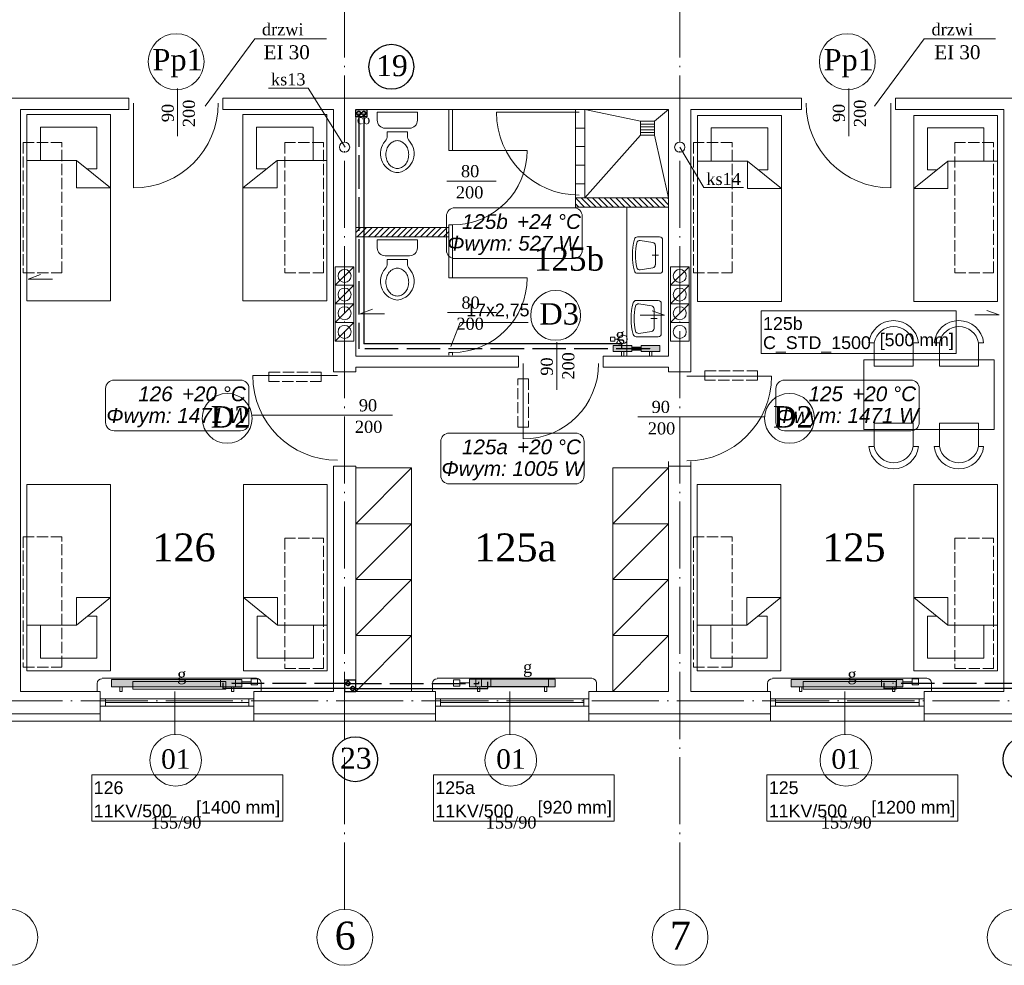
# Model space of a CAD drawing. Extents: x 30119 to 43932, y 4093 to 9351.
# Tile 4 of 12: x 35115 to 36173, y 4170 to 5185. Entities that reach past the tile are written whole.
import ezdxf
from ezdxf.enums import TextEntityAlignment as Align
from ezdxf.lldxf.tags import DXFTag

# ---------------------------------------------------------------- set-up
doc = ezdxf.new("R2010")
doc.units = 0
doc.header["$MEASUREMENT"] = 0
doc.linetypes.add('ACAD_ISO02W100', pattern=[15, 12, -3])
doc.linetypes.add('ACAD_ISO04W100', pattern=[30.5, 24, -3, 0.5, -3])
doc.layers.get('0').update_dxf_attribs({"color": 8, "linetype": 'CONTINUOUS', "lineweight": 9})
doc.layers.add('#co', color=8, linetype='ACAD_ISO04W100')
for name, color, linetype, lineweight in [('#SZACHT', 4, 'CONTINUOUS', 30), ('#woda opis', 7, 'CONTINUOUS', 35), ('CIENKIE', 8, 'CONTINUOUS', 9), ('IS_Armatura_podłączeniowa_grz._dolnozas.', 7, 'SOLID', 18), ('IS_Armatura_Therm', 7, 'SOLID', 18), ('IS_Grzejniki_Plan_rzut', 7, 'SOLID', 18), ('IS_podkład', 8, 'CONTINUOUS', 9), ('IS_powrot', 5, 'ACAD_ISO02W100', 25), ('IS_Text_Konstrukcji', 7, 'CONTINUOUS', 18), ('IS_Text_Odbiornikow_Therm', 7, 'CONTINUOUS', 18), ('IS_zasilanie', 1, 'SOLID', 25), ('NAPIS', 8, 'CONTINUOUS', 9), ('OSIE', 8, 'ACAD_ISO04W100', 9), ('PRZERYW', 8, 'ACAD_ISO02W100', 9), ('SCIANY', 8, 'CONTINUOUS', 9), ('urzadzenia', 8, 'CONTINUOUS', 9), ('URZĄDZENIA', 8, 'CONTINUOUS', 9)]:
    doc.layers.add(name, color=color, linetype=linetype, lineweight=lineweight)
doc.styles.add('NEWROMAN', font='times.ttf')
doc.styles.get("Standard").update_dxf_attribs({"font": 'arial.ttf'})
tags = doc.linetypes.add('SOLID', pattern=[10, 10, 0]).pattern_tags.tags
tags[6:7] = [DXFTag(74, 4), DXFTag(75, 0), DXFTag(340, '0'), DXFTag(46, 0.0), DXFTag(50, 0.0), DXFTag(44, 0.0), DXFTag(45, 0.0)]
tags[4:5] = [DXFTag(74, 4), DXFTag(75, 0), DXFTag(340, '0'), DXFTag(46, 0.0), DXFTag(50, 0.0), DXFTag(44, 0.0), DXFTag(45, 0.0)]

# ---------------------------------------------------------------- blocks, each defined once
blk = doc.blocks.new('R056')
for p, q in [((-0.332, 0.998), (0.335, 0.998)), ((-0.332, 0.865), (-0.332, 0.998)), ((0.335, 0.998), (0.335, 0.865)), ((0.201, 0.732), (-0.199, 0.732)), ((-0.165, 0.67), (0.001, 0.67)), ((-0.165, 0.67), (-0.165, 0.607)), ((0.168, 0.67), (0.001, 0.67)), ((0.168, 0.67), (0.168, 0.607))]:
    blk.add_line(p, q)
blk.add_lwpolyline([(0.001, 0.067, 0.117514), (0.071, 0.083, 0.104443), (0.135, 0.134, 0.090071), (0.175, 0.207, 0.08201), (0.19, 0.297, 0.08201), (0.175, 0.387, 0.090071), (0.135, 0.459, 0.104443), (0.071, 0.51, 0.117514), (0.001, 0.527, 0.117514), (-0.069, 0.51, 0.104443), (-0.132, 0.459, 0.090071), (-0.172, 0.387, 0.08201), (-0.187, 0.297, 0.08201), (-0.172, 0.207, 0.090071), (-0.132, 0.134, 0.104443), (-0.069, 0.083, 0.117514)], format="xyb", close=True)
for centre, radius, start, end in [((-0.199, 0.865), 0.133, 180, 270), ((0.201, 0.865), 0.133, 270, 0), ((0.038, 0.311), 0.315, 138.639, 258.4219), ((-0.299, 0.607), 0.133, 318.639, 0), ((-0.035, 0.311), 0.315, 281.5781, 41.361), ((0.301, 0.607), 0.133, 180, 221.361), ((0.001, 0.133), 0.133, 258.4219, 281.5781)]:
    blk.add_arc(centre, radius, start, end)
blk = doc.blocks.new('R053')
for p, q in [((0, 0.608), (0, 0)), ((0.917, 0.692), (0.083, 0.692)), ((0.5, 0.575), (0.5, 0.408)), ((1, 0), (1, 0.608)), ((0.095, 0.075), (0.149, 0.421)), ((0.769, 0.492), (0.231, 0.492)), ((0.905, 0.075), (0.851, 0.421))]:
    blk.add_line(p, q)
for centre, radius, start, end in [((0.083, 0.608), 0.0833, 90, 180), ((0.917, 0.608), 0.0833, 0, 90), ((0.231, 0.408), 0.0833, 90, 171.1953), ((0.769, 0.408), 0.0833, 8.8047, 90), ((0.083, 0), 0.0833, 180, 254.047), ((0.177, 0.062), 0.0833, 171.1953, 256.9798), ((0.823, 0.062), 0.0833, 283.0202, 8.8047), ((0.5, 1.458), 1.599, 254.047, 285.953), ((0.5, 1.458), 1.516, 256.9798, 283.0202), ((0.917, 0), 0.0833, 285.953, 0)]:
    blk.add_arc(centre, radius, start, end)
blk = doc.blocks.new('E3')
at = {"layer": 'urzadzenia', "ltscale": 3}
h = blk.add_hatch(dxfattribs=at)
h.set_pattern_fill('ANSI31', color=256, scale=35, style=0)
h.set_pattern_definition([(45, (-25814.2815, -10257.614), (-3.0935922, 3.0935922), [])])
h.paths.add_polyline_path([(487, -979), (487, -969), (387, -969), (387, -979)])
at = {"layer": 'URZĄDZENIA', "ltscale": 3}
h = blk.add_hatch(dxfattribs=at)
h.set_pattern_fill('ANSI31', color=256, scale=35, style=0)
h.set_pattern_definition([(315, (-26095.333, 790.416), (-3.0935922, -3.0935922), [])])
h.paths.add_polyline_path([(623, -947), (623, -937), (723, -937), (723, -947)])
at = {"layer": 'CIENKIE', "color": 8, "ltscale": 3}
for p, q in [((278.4, -766.2), (225.1, -838.6)), ((355.5, -766.2), (278.4, -766.2)), ((997.7, -766.2), (944.3, -838.6)), ((1074, -766.2), (997.7, -766.2)), ((195.5, -870.7), (195.5, -819.5)), ((335.7, -819.1), (293.2, -819.1)), ((375.6, -882.5), (335.7, -819.1)), ((916.5, -870.7), (916.5, -819.5)), ((148.3, -835.3), (148.3, -926.3)), ((961.7, -835.3), (961.7, -926.3)), ((399, -842), (399, -850)), ((399, -850), (387, -850)), ((760.8, -926), (735, -882.6)), ((484.9, -918.9), (537.8, -918.9)), ((803.3, -926), (760.8, -926)), ((365, -1030.9), (385, -1010.9)), ((725, -1030.9), (745, -1010.9)), ((35.1, -1024.2), (48.5, -1019.3)), ((61.1, -1024.2), (35.1, -1024.2)), ((365, -1050.9), (385, -1030.9)), ((725, -1050.9), (745, -1030.9)), ((365, -1070.9), (385, -1050.9)), ((391.6, -1061.7), (405, -1056.7)), ((725, -1070.9), (745, -1050.9)), ((417.7, -1061.7), (391.6, -1061.7)), ((485.4, -1060), (538.3, -1060)), ((692.6, -1063.1), (718.7, -1063.1)), ((718.7, -1063.1), (705.3, -1058.2)), ((1052, -1062.8), (1078.1, -1062.8)), ((1078.1, -1062.8), (1064.7, -1057.9)), ((365, -1090.9), (385, -1070.9)), ((602.8, -1143.1), (602.8, -1091.8)), ((566.8, -1114.9), (566.8, -1195.9)), ((367.3, -1127.8), (276.3, -1127.8)), ((742.7, -1128.4), (833.7, -1128.4)), ((275.4, -1170.4), (426.4, -1170.4)), ((689.8, -1172.1), (826.2, -1172.1)), ((109.3, -1467.4), (109.3, -1458.4)), ((280.5, -1453), (114.5, -1453)), ((285.5, -1467), (285.5, -1458)), ((469.3, -1467.4), (469.3, -1458.4)), ((640.5, -1453), (474.5, -1453)), ((645.5, -1467), (645.5, -1458)), ((829.3, -1467.4), (829.3, -1458.4)), ((1000.5, -1453), (834.5, -1453)), ((1005.5, -1467), (1005.5, -1458)), ((192.5, -1467), (192.5, -1513.3)), ((552.5, -1467), (552.5, -1513.3)), ((912.5, -1467), (912.5, -1513.3)), ((112.5, -1474.9), (277.5, -1474.9)), ((118, -1482.9), (118, -1474.9)), ((118, -1478.9), (272, -1478.9)), ((272, -1482.9), (272, -1474.9)), ((472.5, -1474.9), (637.5, -1474.9)), ((478, -1482.9), (478, -1474.9)), ((478, -1478.9), (632, -1478.9)), ((632, -1482.9), (632, -1474.9)), ((832.5, -1474.9), (997.5, -1474.9)), ((838, -1482.9), (838, -1474.9)), ((838, -1478.9), (992, -1478.9)), ((992, -1482.9), (992, -1474.9)), ((-82.5, -1491), (112.5, -1491)), ((112.5, -1482.9), (277.5, -1482.9)), ((277.5, -1491), (472.5, -1491)), ((472.5, -1482.9), (637.5, -1482.9)), ((637.5, -1491), (832.5, -1491)), ((832.5, -1482.9), (997.5, -1482.9)), ((997.5, -1491), (1192.5, -1491)), ((280, -1499), (110, -1499)), ((640, -1499), (470, -1499)), ((1000, -1499), (830, -1499))]:
    blk.add_line(p, q, dxfattribs=at)
at = {"layer": 'CIENKIE', "ltscale": 3}
for centre, radius in [((194.1, -790.7), 30), ((915, -790.7), 30), ((390.5, -846.2), 2), ((395.3, -846.2), 2), ((375, -882.6), 5.5), ((735, -882.6), 5.5), ((601.7, -1063.2), 26.8), ((248.8, -1173.8), 26.8), ((852.9, -1173.8), 26.8), ((193.5, -1541), 27.7), ((553.5, -1541), 27.7), ((913.5, -1541), 27.7), ((15.3, -1731.2), 30), ((375.3, -1731.2), 30), ((735.3, -1731.2), 30), ((1095.3, -1731.2), 30)]:
    blk.add_circle(centre, radius, dxfattribs=at)
at = {"layer": 'CIENKIE'}
for centre in [(375, -1020.9), (735, -1020.9), (375, -1040.9), (735, -1040.9), (375, -1060.9), (735, -1060.9), (375, -1080.9), (735, -1080.9)]:
    blk.add_circle(centre, 7, dxfattribs=at)
at = {"layer": 'CIENKIE', "ltscale": 3}
for centre, radius, start, end in [((148.3, -835.3), 91, 270, 0), ((961.7, -835.3), 91, 180, 270), ((566.8, -1114.9), 81, 270, 0), ((367.3, -1127.8), 91, 180, 270), ((742.7, -1128.4), 91, 270, 0), ((114.3, -1458.4), 5, 90, 180), ((280.5, -1458), 5, 0, 90), ((474.3, -1458.4), 5, 90, 180), ((640.5, -1458), 5, 0, 90), ((834.3, -1458.4), 5, 90, 180), ((1000.5, -1458), 5, 0, 90)]:
    blk.add_arc(centre, radius, start, end, dxfattribs=at)
at = {"layer": 'OSIE', "ltscale": 3}
for p, q in [((375, -1701.2), (375, 52.5)), ((735, -1701.2), (735, 52.5)), ((-1464, -1477), (4482.5, -1477))]:
    blk.add_line(p, q, dxfattribs=at)
at = {"layer": 'PRZERYW'}
for points in [[(71.4, -877.5), (29.9, -877.5), (29.9, -1017.5), (71.4, -1017.5)], [(352.2, -877.5), (310.7, -877.5), (310.7, -1017.5), (352.2, -1017.5)], [(791.2, -877.5), (749.7, -877.5), (749.7, -1017.5), (791.2, -1017.5)], [(1071.9, -877.5), (1030.4, -877.5), (1030.4, -1017.5), (1071.9, -1017.5)], [(293.7, -1124.1), (350, -1124.1), (350, -1134.2), (293.7, -1134.2)], [(561.1, -1131.3), (572.6, -1131.3), (572.6, -1183.3), (561.1, -1183.3)], [(762, -1122.7), (818.4, -1122.7), (818.4, -1132.8), (762, -1132.8)], [(71.4, -1300.9), (29.9, -1300.9), (29.9, -1440.9), (71.4, -1440.9)], [(352.2, -1302.6), (310.7, -1302.6), (310.7, -1442.6), (352.2, -1442.6)], [(791.2, -1300.9), (749.7, -1300.9), (749.7, -1440.9), (791.2, -1440.9)], [(1071.9, -1302.6), (1030.4, -1302.6), (1030.4, -1442.6), (1071.9, -1442.6)]]:
    blk.add_lwpolyline(points, close=True, dxfattribs=at)
at = {"layer": 'SCIANY', "ltscale": 3}
for p, q in [((-103.6, -830), (143.3, -830)), ((143.3, -842), (143.3, -830)), ((244.3, -830), (865.7, -830)), ((244.3, -842), (244.3, -830)), ((865.7, -842), (865.7, -830)), ((966.7, -830), (1223.3, -830)), ((966.7, -842), (966.7, -830)), ((27, -842), (143.3, -842)), ((244.3, -842), (363, -842)), ((387, -842), (723, -842)), ((747, -842), (865.7, -842)), ((966.7, -842), (1083, -842)), ((623, -937), (723, -937)), ((623, -947), (723, -947)), ((387, -969), (487, -969)), ((387, -979), (487, -979)), ((561.8, -1107), (387, -1107)), ((561.8, -1107), (561.8, -1119)), ((723, -1107), (652.8, -1107)), ((652.8, -1107), (652.8, -1119)), ((561.8, -1119), (387, -1119)), ((723, -1119), (652.8, -1119)), ((387, -1124), (363, -1124)), ((747, -1124), (723, -1124)), ((363, -1225), (387, -1225)), ((723, -1225), (747, -1225)), ((27, -1467), (112.5, -1467)), ((112.5, -1499), (112.5, -1467)), ((277.5, -1499), (277.5, -1467)), ((277.5, -1467), (363, -1467)), ((387, -1467), (472.5, -1467)), ((472.5, -1499), (472.5, -1467)), ((637.5, -1499), (637.5, -1467)), ((637.5, -1467), (723, -1467)), ((747, -1467), (832.5, -1467)), ((832.5, -1499), (832.5, -1467)), ((997.5, -1499), (997.5, -1467)), ((997.5, -1467), (1083, -1467)), ((-80, -1499), (112.5, -1499)), ((280, -1499), (637.5, -1499)), ((640, -1499), (832.5, -1499)), ((997.5, -1499), (1192.5, -1499))]:
    blk.add_line(p, q, dxfattribs=at)
at = {"layer": 'SCIANY'}
for p, q in [((27, -1467), (27, -842)), ((363, -1124), (363, -842)), ((387, -1107), (387, -842)), ((723, -1107), (723, -842)), ((747, -1124), (747, -842)), ((1083, -1467), (1083, -842)), ((623, -937), (623, -947)), ((487, -979), (487, -969)), ((387, -1124), (387, -1119)), ((723, -1124), (723, -1119)), ((363, -1467), (363, -1225)), ((387, -1467), (387, -1225)), ((723, -1467), (723, -1220)), ((747, -1467), (747, -1220))]:
    blk.add_line(p, q, dxfattribs=at)
at = {"layer": 'urzadzenia'}
for p, q in [((487, -886), (487, -842)), ((491, -886), (491, -842)), ((33.7, -847.5), (33.7, -1047.5)), ((123.7, -847.5), (123.7, -1047.5)), ((265.8, -847.5), (265.8, -1047.5)), ((355.8, -847.5), (355.8, -1047.5)), ((754.2, -848.4), (754.2, -1048.4)), ((844.2, -848.4), (844.2, -1048.4)), ((986.3, -848.4), (986.3, -1048.4)), ((1076.3, -848.4), (1076.3, -1048.4)), ((48.3, -861), (48.3, -896.7)), ((109, -861), (109, -906)), ((280.5, -861), (280.5, -906)), ((280.5, -861), (280.5, -906)), ((341.2, -861), (341.2, -896.7)), ((768.8, -861.9), (768.8, -897.6)), ((829.5, -861.9), (829.5, -907)), ((829.5, -861.9), (829.5, -907)), ((1001, -861.9), (1001, -907)), ((1061.7, -861.9), (1061.7, -897.6)), ((678, -1107), (678, -947)), ((487, -969), (487, -966)), ((491, -1023), (491, -966)), ((487, -1023), (487, -979)), ((365, -1010.9), (385, -1010.9)), ((725, -1010.9), (745, -1010.9)), ((365, -1030.9), (385, -1030.9)), ((725, -1030.9), (745, -1030.9)), ((365, -1050.9), (385, -1050.9)), ((725, -1050.9), (745, -1050.9)), ((365, -1070.9), (385, -1070.9)), ((725, -1070.9), (745, -1070.9)), ((365, -1090.9), (385, -1090.9)), ((725, -1090.9), (745, -1090.9)), ((487, -1106), (487, -1103)), ((491, -1106), (491, -1103)), ((447, -1467), (447, -1227)), ((663, -1467), (663, -1227)), ((33.7, -1445), (33.7, -1245)), ((123.7, -1445), (123.7, -1245)), ((266.3, -1445), (266.3, -1245)), ((356.3, -1445), (356.3, -1245)), ((753.7, -1445), (753.7, -1245)), ((843.7, -1445), (843.7, -1245)), ((986.3, -1445), (986.3, -1245)), ((1076.3, -1445), (1076.3, -1245)), ((48.3, -1431.5), (48.3, -1395.8)), ((109, -1431.5), (109, -1386.4)), ((281, -1431.5), (281, -1386.4)), ((341.7, -1431.5), (341.7, -1395.8)), ((768.3, -1431.5), (768.3, -1395.8)), ((829, -1431.5), (829, -1386.4)), ((1001, -1431.5), (1001, -1386.4)), ((1061.7, -1431.5), (1061.7, -1395.8))]:
    blk.add_line(p, q, dxfattribs=at)
at = {"layer": 'urzadzenia', "ltscale": 3}
for p, q in [((538, -845), (627, -845)), ((123.7, -847.5), (33.7, -847.5)), ((265.8, -847.5), (355.8, -847.5)), ((692.8, -854.8), (692.8, -869.8)), ((692.8, -854.8), (707.8, -854.8)), ((707.8, -854.8), (707.8, -869.8)), ((844.2, -848.4), (754.2, -848.4)), ((986.3, -848.4), (1076.3, -848.4)), ((109, -861), (48.3, -861)), ((280.5, -861), (341.2, -861)), ((623, -862), (633, -862)), ((692.8, -857.8), (707.8, -857.8)), ((692.8, -860.8), (707.8, -860.8)), ((692.8, -863.8), (707.8, -863.8)), ((692.8, -866.8), (707.8, -866.8)), ((829.5, -861.9), (768.8, -861.9)), ((1001, -861.9), (1061.7, -861.9)), ((692.8, -869.8), (707.8, -869.8)), ((487, -886), (571, -886)), ((487, -886), (491, -886)), ((623, -882), (633, -882)), ((87.1, -896.7), (33.7, -896.7)), ((123.7, -926.1), (87.1, -896.7)), ((87.1, -896.7), (87.1, -926.1)), ((265.8, -926.1), (302.4, -896.7)), ((302.4, -896.7), (302.4, -926.1)), ((302.4, -896.7), (355.8, -896.7)), ((807.6, -897.6), (754.2, -897.6)), ((807.6, -897.6), (807.6, -927.1)), ((844.2, -927.1), (807.6, -897.6)), ((986.3, -927.1), (1022.9, -897.6)), ((1022.9, -897.6), (1022.9, -927.1)), ((1022.9, -897.6), (1076.3, -897.6)), ((109, -906), (98.7, -906)), ((280.5, -906), (290.8, -906)), ((623, -902), (633, -902)), ((829.5, -907), (819.2, -907)), ((1001, -907), (1011.3, -907)), ((123.7, -926.1), (87.1, -926.1)), ((265.8, -926.1), (302.4, -926.1)), ((623, -922), (633, -922)), ((844.2, -927.1), (807.6, -927.1)), ((986.3, -927.1), (1022.9, -927.1)), ((487, -966), (491, -966)), ((365, -1010.9), (365, -1090.9)), ((385, -1010.9), (385, -1090.9)), ((725, -1010.9), (725, -1090.9)), ((745, -1010.9), (745, -1090.9)), ((487, -1023), (491, -1023)), ((487, -1023), (571, -1023)), ((123.7, -1047.5), (33.7, -1047.5)), ((265.8, -1047.5), (355.8, -1047.5)), ((844.2, -1048.4), (754.2, -1048.4)), ((986.3, -1048.4), (1076.3, -1048.4)), ((487, -1103), (491, -1103)), ((932.9, -1110.9), (1072.9, -1110.9)), ((932.9, -1110.9), (932.9, -1185.9)), ((1072.9, -1110.9), (1072.9, -1185.9)), ((932.9, -1185.9), (1072.9, -1185.9)), ((387, -1227), (447, -1227)), ((387, -1287), (447, -1227)), ((663, -1227), (723, -1227)), ((663, -1287), (723, -1227)), ((123.7, -1245), (33.7, -1245)), ((266.3, -1245), (356.3, -1245)), ((843.7, -1245), (753.7, -1245)), ((986.3, -1245), (1076.3, -1245)), ((447, -1287), (387, -1287)), ((387, -1347), (447, -1287)), ((663, -1287), (723, -1287)), ((663, -1347), (723, -1287)), ((447, -1347), (387, -1347)), ((387, -1407), (447, -1347)), ((663, -1347), (723, -1347)), ((663, -1407), (723, -1347)), ((123.7, -1366.3), (87.1, -1395.8)), ((123.7, -1366.3), (87.1, -1366.3)), ((87.1, -1395.8), (87.1, -1366.3)), ((266.3, -1366.3), (302.9, -1366.3)), ((266.3, -1366.3), (302.9, -1395.8)), ((302.9, -1395.8), (302.9, -1366.3)), ((807.1, -1395.8), (807.1, -1366.3)), ((843.7, -1366.3), (807.1, -1366.3)), ((843.7, -1366.3), (807.1, -1395.8)), ((986.3, -1366.3), (1022.9, -1395.8)), ((986.3, -1366.3), (1022.9, -1366.3)), ((1022.9, -1395.8), (1022.9, -1366.3)), ((87.1, -1395.8), (33.7, -1395.8)), ((109, -1386.4), (98.7, -1386.4)), ((281, -1386.4), (291.3, -1386.4)), ((302.9, -1395.8), (356.3, -1395.8)), ((807.1, -1395.8), (753.7, -1395.8)), ((829, -1386.4), (818.7, -1386.4)), ((1001, -1386.4), (1011.3, -1386.4)), ((1022.9, -1395.8), (1076.3, -1395.8)), ((447, -1407), (387, -1407)), ((387, -1467), (447, -1407)), ((663, -1467), (723, -1407)), ((663, -1407), (723, -1407)), ((109, -1431.5), (48.3, -1431.5)), ((281, -1431.5), (341.7, -1431.5)), ((829, -1431.5), (768.3, -1431.5)), ((1001, -1431.5), (1061.7, -1431.5)), ((123.7, -1445), (33.7, -1445)), ((266.3, -1445), (356.3, -1445)), ((843.7, -1445), (753.7, -1445)), ((986.3, -1445), (1076.3, -1445))]:
    blk.add_line(p, q, dxfattribs=at)
at = {"layer": 'urzadzenia'}
for points in [[(147.5, -1456.5), (247.5, -1456.5), (247.5, -1464.5), (147.5, -1464.5)], [(522.1, -1453.9), (594.1, -1453.9), (594.1, -1461.9), (522.1, -1461.9)], [(867.5, -1456.5), (967.5, -1456.5), (967.5, -1464.5), (867.5, -1464.5)]]:
    blk.add_lwpolyline(points, close=True, dxfattribs=at)
at = {"layer": 'URZĄDZENIA', "ltscale": 3}
for p, q in [((623, -937), (623, -842)), ((692.8, -854.8), (633, -842)), ((633, -937), (633, -842)), ((707.8, -854.8), (723, -842)), ((692.8, -869.8), (633, -937)), ((707.8, -869.8), (723, -937))]:
    blk.add_line(p, q, dxfattribs=at)
at = {"layer": 'URZĄDZENIA'}
for points in [[(985.9, -1092.6), (991.3, -1092.6, 0.895014), (938.2, -1092.6), (943.9, -1092.6, -0.825539), (985.8, -1092.6), (985.8, -1117.9), (943.9, -1117.9), (943.9, -1092.6)], [(1056, -1092.6), (1061.4, -1092.6, 0.895014), (1008.3, -1092.6), (1014, -1092.6, -0.825539), (1055.9, -1092.6), (1055.9, -1117.9), (1014, -1117.9), (1014, -1092.6)], [(985.9, -1204.2), (991.3, -1204.2, -0.895014), (938.2, -1204.2), (943.9, -1204.2, 0.825539), (985.8, -1204.2), (985.8, -1178.9), (943.9, -1178.9), (943.9, -1204.2)], [(1056, -1204.2), (1061.4, -1204.2, -0.895014), (1008.3, -1204.2), (1014, -1204.2, 0.825539), (1055.9, -1204.2), (1055.9, -1178.9), (1014, -1178.9), (1014, -1204.2)]]:
    blk.add_lwpolyline(points, format="xyb", dxfattribs=at)
at = {"layer": 'URZĄDZENIA', "ltscale": 3}
for centre, radius, start, end in [((627, -845), 89, 180, 270), ((491, -886), 80, 270, 0), ((491, -1023), 80, 270, 0)]:
    blk.add_arc(centre, radius, start, end, dxfattribs=at)
at = {"layer": 'URZĄDZENIA', "lineweight": 25, "ltscale": 3, "xscale": -65, "yscale": 65, "zscale": 65}
for p in [(431.7, -909.8), (431.7, -1046.8)]:
    blk.add_blockref('R056', p, dxfattribs=at)
at = {"layer": 'URZĄDZENIA', "lineweight": 25, "ltscale": 3, "xscale": 39, "yscale": 39, "zscale": 39, "rotation": 270}
for p in [(689.6, -979), (688.2, -1047.2)]:
    blk.add_blockref('R053', p, dxfattribs=at)
at = {"layer": 'NAPIS', "lineweight": 25, "ltscale": 3, "style": 'NEWROMAN'}
for s, height, p in [('drzwi  ', 13, (286.2, -762.5)), ('drzwi  ', 13, (1005.4, -762.5)), ('Pp1', 23, (168.6, -800.1)), ('  EI 30', 15, (276.6, -788.1)), ('Pp1', 23, (889.5, -800.1)), ('  EI 30', 15, (997, -788.1)), ('ks13', 13, (295.9, -816.2)), ('co', 10, (388.2, -857.8)), ('80', 13, (500, -914.8)), ('ks14', 13, (763.5, -923.2)), ('200', 13, (494.6, -937.6)), ('125b', 25, (578.2, -1015.2)), ('80', 13, (500.5, -1056)), ('D3', 23, (584.2, -1073.1)), ('200', 13, (495.1, -1078.7)), ('g', 13, (666.1, -1090.4)), ('D2', 23, (231.3, -1183.7)), ('90', 13, (390.3, -1166.3)), ('90', 13, (704.8, -1168)), ('D2', 23, (835.4, -1183.7)), ('200', 13, (386.1, -1189.4)), ('200', 13, (700.7, -1191.1)), ('126', 30, (168.5, -1327.4)), ('125a', 30, (514.3, -1327.4)), ('125', 30, (888.1, -1327.4)), ('g', 13, (566.7, -1447.3)), ('g', 13, (195.2, -1455.2)), ('g', 13, (915.2, -1455.2)), ('01', 21, (177.8, -1550.2)), ('01', 21, (537.8, -1550.2)), ('01', 21, (897.8, -1550.2)), ('155/90', 13, (166.6, -1614.3)), ('155/90', 13, (526.6, -1614.3)), ('155/90', 13, (886.6, -1614.3)), ('6', 30, (364.3, -1744.3)), ('7', 30, (724.3, -1744.3))]:
    blk.add_text(s, height=height, dxfattribs=at).set_placement(p)
for s, p in [('200', (214.2, -861)), ('200', (935.1, -861)), ('90', (191.5, -855.7)), ('90', (912.4, -855.7)), ('90', (598.7, -1128)), ('200', (621.8, -1132.2))]:
    blk.add_text(s, height=13, rotation=90, dxfattribs=at).set_placement(p)

msp = doc.modelspace()

# ---------------------------------------------------------------- hatches: boundary and pattern name
at = {"layer": 'IS_Grzejniki_Plan_rzut'}
for points in [[(35752.8, 4829.1), (35772.8, 4829.1), (35772.8, 4835.5), (35752.8, 4835.5)], [(35772.8, 4830.7), (35782.8, 4830.7), (35782.8, 4833.9), (35772.8, 4833.9)], [(35802.8, 4829.1), (35782.8, 4829.1), (35782.8, 4835.5), (35802.8, 4835.5)], [(35353.9, 4469.1), (35213.9, 4469.1), (35213.9, 4477), (35353.9, 4477)], [(35690.2, 4469.1), (35598.2, 4469.1), (35598.2, 4477.1), (35690.2, 4477.1)], [(36063.9, 4469.1), (35943.9, 4469.1), (35943.9, 4477), (36063.9, 4477)]]:
    msp.add_hatch(color=8, dxfattribs=at).paths.add_polyline_path(points)

# ---------------------------------------------------------------- linework, layer by layer
at = {"layer": '#co', "color": 5, "lineweight": 35, "ltscale": 3}
for centre in [(35479.4, 5084.8), (35467.9, 4472.6)]:
    msp.add_circle(centre, 2.1, dxfattribs=at)
at = {"layer": '#co', "color": 1, "lineweight": 35, "ltscale": 3}
for centre in [(35484.8, 5084.8), (35472.8, 4467.2)]:
    msp.add_circle(centre, 2.1, dxfattribs=at)
at = {"layer": '#SZACHT', "lineweight": 25, "ltscale": 3}
for points in [[(35488.2, 5081.3), (35476.2, 5081.3), (35476.2, 5089.1), (35488.2, 5089.1)], [(35476.2, 4476.1), (35464.2, 4476.1), (35464.2, 4464.1), (35476.2, 4464.1)]]:
    msp.add_lwpolyline(points, close=True, dxfattribs=at)
at = {"layer": '#woda opis', "lineweight": 25, "ltscale": 3}
for centre in [(35514.4, 5134.9), (35475.6, 4391.2), (36195.6, 4391.2)]:
    msp.add_circle(centre, 24.1, dxfattribs=at)
at = {"layer": 'IS_Armatura_podłączeniowa_grz._dolnozas.'}
for p, q in [((35330.9, 4469), (35330.9, 4477)), ((35330.9, 4477), (35346.9, 4477)), ((35346.9, 4477), (35346.9, 4469)), ((35605.2, 4469.1), (35605.2, 4477.1)), ((35605.2, 4477.1), (35621.2, 4477.1)), ((35621.2, 4477.1), (35621.2, 4469.1)), ((36040.9, 4469), (36040.9, 4477)), ((36040.9, 4477), (36056.9, 4477)), ((36056.9, 4477), (36056.9, 4469)), ((35346.9, 4469), (35330.9, 4469)), ((35621.2, 4469.1), (35605.2, 4469.1)), ((36056.9, 4469), (36040.9, 4469))]:
    msp.add_line(p, q, dxfattribs=at)
at = {"layer": 'IS_Armatura_Therm', "ltscale": 10}
for p, q in [((35749.8, 4840.1), (35749.8, 4844.6)), ((35749.8, 4844.6), (35754.3, 4844.6)), ((35754.3, 4844.6), (35754.3, 4840.1)), ((35754.3, 4840.1), (35749.8, 4840.1)), ((35758.8, 4842.3), (35754.3, 4842.3))]:
    msp.add_line(p, q, dxfattribs=at)
at = {"layer": 'IS_Armatura_Therm'}
for p, q in [((35353.9, 4474.3), (35364, 4474.3)), ((35364, 4477.7), (35370.8, 4477.7)), ((35364, 4471), (35364, 4477.7)), ((35370.8, 4477.7), (35370.8, 4471)), ((35581.3, 4469.7), (35581.3, 4476.5)), ((35581.3, 4476.5), (35588.1, 4476.5)), ((35588.1, 4476.5), (35588.1, 4469.7)), ((36063.9, 4474.3), (36074, 4474.3)), ((36074, 4477.7), (36080.8, 4477.7)), ((36074, 4471), (36074, 4477.7)), ((36080.8, 4477.7), (36080.8, 4471)), ((35370.8, 4471), (35364, 4471)), ((35588.1, 4469.7), (35581.3, 4469.7)), ((35598.2, 4473.1), (35588.1, 4473.1)), ((36080.8, 4471), (36074, 4471))]:
    msp.add_line(p, q, dxfattribs=at)
at = {"layer": 'IS_Armatura_Therm', "ltscale": 10, "extrusion": (0, 0, -1)}
msp.add_ellipse((35763.3, 4842.3), major_axis=(0, 4.5), ratio=1, dxfattribs=at)
at = {"layer": 'IS_Grzejniki_Plan_rzut'}
for p, q in [((35772.8, 4835.5), (35752.8, 4835.5)), ((35752.8, 4835.5), (35752.8, 4829.1)), ((35772.8, 4829.1), (35772.8, 4835.5)), ((35782.8, 4833.9), (35772.8, 4833.9)), ((35772.8, 4833.9), (35772.8, 4830.7)), ((35782.8, 4829.1), (35782.8, 4835.5)), ((35782.8, 4835.5), (35802.8, 4835.5)), ((35782.8, 4830.7), (35782.8, 4833.9)), ((35802.8, 4835.5), (35802.8, 4829.1)), ((35752.8, 4829.1), (35772.8, 4829.1)), ((35761.6, 4829.1), (35761.6, 4824.1)), ((35761.6, 4824.1), (35764.1, 4824.1)), ((35764.1, 4824.1), (35764.1, 4829.1)), ((35772.8, 4830.7), (35782.8, 4830.7)), ((35802.8, 4829.1), (35782.8, 4829.1)), ((35791.6, 4824.1), (35791.6, 4829.1)), ((35794.1, 4824.1), (35791.6, 4824.1)), ((35794.1, 4829.1), (35794.1, 4824.1)), ((35213.9, 4469.1), (35213.9, 4477)), ((35213.9, 4477), (35353.9, 4477)), ((35353.9, 4477), (35353.9, 4469.1)), ((35598.2, 4469.1), (35598.2, 4477.1)), ((35598.2, 4477.1), (35690.2, 4477.1)), ((35690.2, 4477.1), (35690.2, 4469.1)), ((35943.9, 4469.1), (35943.9, 4477)), ((35943.9, 4477), (36063.9, 4477)), ((36063.9, 4477), (36063.9, 4469.1)), ((35353.9, 4469.1), (35213.9, 4469.1)), ((35222.7, 4469.1), (35222.7, 4464.1)), ((35222.7, 4464.1), (35225.2, 4464.1)), ((35225.2, 4464.1), (35225.2, 4469.1)), ((35342.7, 4464.1), (35342.7, 4469.1)), ((35345.2, 4464.1), (35342.7, 4464.1)), ((35345.2, 4469.1), (35345.2, 4464.1)), ((35690.2, 4469.1), (35598.2, 4469.1)), ((35606.9, 4469.1), (35606.9, 4464.1)), ((35606.9, 4464.1), (35609.4, 4464.1)), ((35609.4, 4464.1), (35609.4, 4469.1)), ((35678.9, 4464.1), (35678.9, 4469.1)), ((35681.4, 4464.1), (35678.9, 4464.1)), ((35681.4, 4469.1), (35681.4, 4464.1)), ((36063.9, 4469.1), (35943.9, 4469.1)), ((35952.7, 4469.1), (35952.7, 4464.1)), ((35952.7, 4464.1), (35955.2, 4464.1)), ((35955.2, 4464.1), (35955.2, 4469.1)), ((36052.7, 4464.1), (36052.7, 4469.1)), ((36055.2, 4464.1), (36052.7, 4464.1)), ((36055.2, 4469.1), (36055.2, 4464.1))]:
    msp.add_line(p, q, dxfattribs=at)
at = {"layer": 'IS_powrot', "ltscale": 3}
for p, q in [((35479.4, 5084.8), (35479.4, 4831.9)), ((35791.9, 4831.9), (35479.4, 4831.9)), ((35791.9, 4831.9), (35791.9, 4832.7)), ((35608.4, 4472.5), (35608.4, 4474.5)), ((35343.5, 4472.5), (35343.5, 4473.2)), ((35467.9, 4472.6), (35343.5, 4472.5)), ((35467.9, 4472.6), (35608.4, 4472.6)), ((36053.5, 4472.5), (36053.5, 4473.2)), ((36187.9, 4472.6), (36053.5, 4472.5))]:
    msp.add_line(p, q, dxfattribs=at)
at = {"layer": 'IS_Text_Konstrukcji', "linetype": 'SOLID'}
for points in [[(35582.6, 4928.9), (35710.4, 4928.9, 0.414214), (35719.5, 4938), (35719.5, 4974.3, 0.414214), (35710.4, 4983.4), (35582.6, 4983.4, 0.414214), (35573.5, 4974.3), (35573.5, 4938, 0.414214), (35582.6, 4928.9)], [(35216.6, 4743.9), (35352.4, 4743.9, 0.414214), (35361.5, 4753), (35361.5, 4789.3, 0.414214), (35352.4, 4798.4), (35216.6, 4798.4, 0.414214), (35207.5, 4789.3), (35207.5, 4753, 0.414214), (35216.6, 4743.9)], [(35936.6, 4743.9), (36072.4, 4743.9, 0.414214), (36081.5, 4753), (36081.5, 4789.3, 0.414214), (36072.4, 4798.4), (35936.6, 4798.4, 0.414214), (35927.5, 4789.3), (35927.5, 4753, 0.414214), (35936.6, 4743.9)], [(35576.6, 4686.9), (35712.4, 4686.9, 0.414214), (35721.5, 4696), (35721.5, 4732.3, 0.414214), (35712.4, 4741.4), (35576.6, 4741.4, 0.414214), (35567.5, 4732.3), (35567.5, 4696, 0.414214), (35576.6, 4686.9)]]:
    msp.add_lwpolyline(points, format="xyb", dxfattribs=at)
at = {"layer": 'IS_Text_Odbiornikow_Therm', "linetype": 'SOLID'}
for p, q in [((35911.7, 4826.8), (35911.7, 4872.7)), ((35911.7, 4872.7), (36121, 4872.7)), ((36121, 4872.7), (36121, 4826.8)), ((35588.4, 4860.4), (35578.2, 4834.6)), ((35588.4, 4860.4), (35661.5, 4860.4)), ((35911.7, 4826.8), (36121, 4826.8)), ((35192.7, 4324.8), (35192.7, 4374.3)), ((35192.7, 4374.3), (35397.7, 4374.3)), ((35397.7, 4374.3), (35397.7, 4324.8)), ((35559.6, 4324.8), (35559.6, 4374.3)), ((35559.6, 4374.3), (35753.6, 4374.3)), ((35753.6, 4374.3), (35753.6, 4324.8)), ((35917.9, 4324.8), (35917.9, 4374.3)), ((35917.9, 4374.3), (36122.9, 4374.3)), ((36122.9, 4374.3), (36122.9, 4324.8)), ((35192.7, 4324.8), (35397.7, 4324.8)), ((35559.6, 4324.8), (35753.6, 4324.8)), ((35917.9, 4324.8), (36122.9, 4324.8))]:
    msp.add_line(p, q, dxfattribs=at)
at = {"layer": 'IS_zasilanie', "ltscale": 3}
for p, q in [((35484.8, 5084.8), (35484.8, 4837.2)), ((35761.5, 4837.2), (35484.8, 4837.2)), ((35761.5, 4837.2), (35761.5, 4832.9)), ((35618.1, 4467.2), (35618.1, 4474.5)), ((35333.8, 4467.2), (35333.8, 4473.2)), ((35472.8, 4467.2), (35333.8, 4467.2)), ((35472.8, 4467.2), (35618.1, 4467.2)), ((36043.8, 4467.2), (36043.8, 4473.2)), ((36192.8, 4467.2), (36043.8, 4467.2))]:
    msp.add_line(p, q, dxfattribs=at)

# ---------------------------------------------------------------- block references
at = {"layer": 'IS_podkład', "lineweight": 25, "ltscale": 3}
msp.add_blockref('E3', (35089.2, 5931.1), dxfattribs=at)

# ---------------------------------------------------------------- texts
at = {"layer": '#woda opis', "lineweight": 25, "ltscale": 3, "style": 'NEWROMAN'}
for s, p in [('19', (35515.1, 5124.8)), ('23', (35476.3, 4381.1))]:
    msp.add_text(s, height=22.46, dxfattribs=at).set_placement(p, align=Align.CENTER)
at = {"layer": 'IS_Text_Konstrukcji', "linetype": 'SOLID', "char_height": 15.84}
for s, insert, attachment_point in [('{\\fArial|b0|i1|c238|p34;125b}', (35639.5, 4960.5), 9), ('\\fArial|b0|i1;+24 °C', (35649.5, 4960.5), 7), ('\\fArial|b0|i1;Φwym: 527 W', (35644.5, 4953.3), 2), ('{\\fArial|b0|i1|c238|p34;126}', (35279.5, 4775.5), 9), ('\\fArial|b0|i1;+20 °C', (35289.5, 4775.5), 7), ('{\\fArial|b0|i1|c238|p34;125}', (35999.5, 4775.5), 9), ('\\fArial|b0|i1;+20 °C', (36009.5, 4775.5), 7), ('\\fArial|b0|i1;Φwym: 1471 W', (35284.5, 4768.3), 2), ('\\fArial|b0|i1;Φwym: 1471 W', (36004.5, 4768.3), 2), ('{\\fArial|b0|i1|c238|p34;125a}', (35639.5, 4718.5), 9), ('\\fArial|b0|i1;+20 °C', (35649.5, 4718.5), 7), ('\\fArial|b0|i1;Φwym: 1005 W', (35644.5, 4711.3), 2)]:
    msp.add_mtext(s, dxfattribs=dict(at, insert=insert, attachment_point=attachment_point))
at = {"layer": 'IS_Text_Odbiornikow_Therm', "linetype": 'SOLID', "char_height": 13.68, "attachment_point": 7}
for s, insert in [('17x2,75', (35594.8, 4864.3)), ('{\\fArial|b0|i0|c238|p34;125b}', (35913.7, 4852.1)), ('\\fArial|b0|i0;[500 mm]', (36039, 4830.7)), ('\\fArial|b0|i0;C_STD_1500', (35913.7, 4827.8)), ('{\\fArial|b0|i0|c238|p34;126}', (35194.7, 4353.6)), ('{\\fArial|b0|i0|c238|p34;125a}', (35561.6, 4353.6)), ('{\\fArial|b0|i0|c238|p34;125}', (35919.9, 4353.6)), ('11KV/500', (35194.7, 4328.7)), ('[1400 mm]', (35304.7, 4328.7)), ('11KV/500', (35561.6, 4328.7)), ('11KV/500', (35919.9, 4328.7)), ('[1200 mm]', (36029.9, 4328.7)), ('\\fArial|b0|i0;[920 mm]', (35671.6, 4328.7))]:
    msp.add_mtext(s, dxfattribs=dict(at, insert=insert))

doc.saveas('drawing.dxf')
